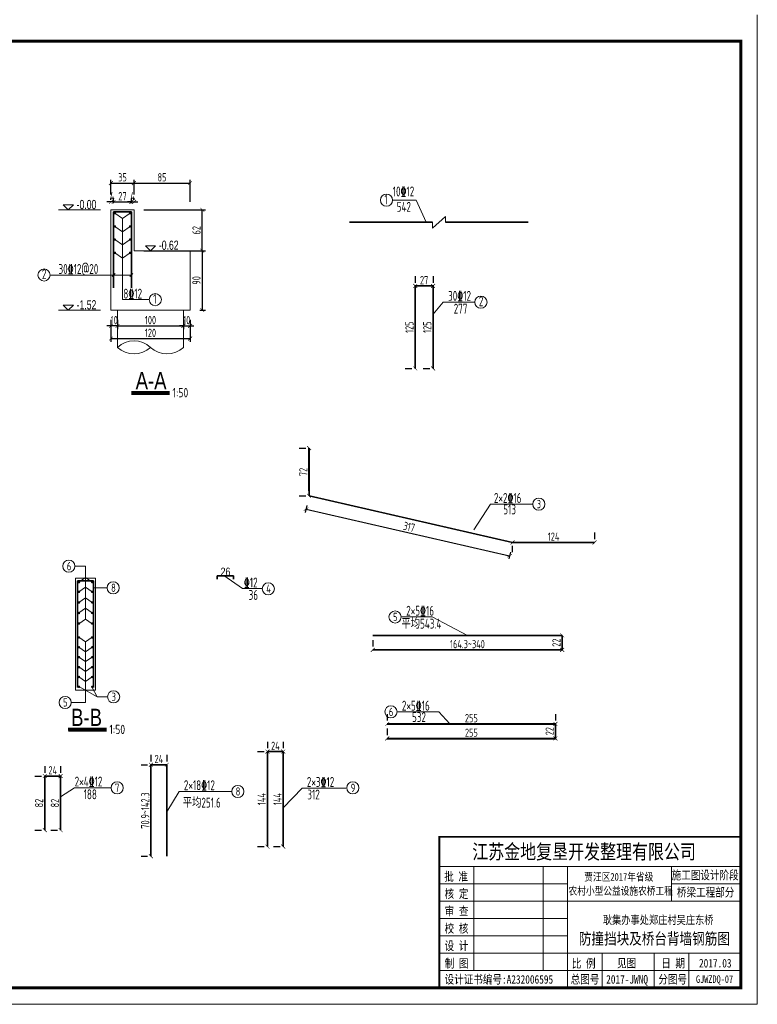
# Model space of a CAD drawing. Header units: inches. Extents: x 112594 to 193184, y 44995 to 116598.
# Tile 132 of 153: x 188825 to 191063, y 91336 to 94322. Entities that reach past the tile are written whole.
import ezdxf

# ---------------------------------------------------------------- set-up
doc = ezdxf.new("R2010")
doc.units = ezdxf.units.IN
doc.header["$MEASUREMENT"] = 0
doc.layers.get('0').update_dxf_attribs({"lineweight": 15})
for name, color, linetype, lineweight in [('0指引线', 4, 'Continuous', 18), ('0文字', 6, 'Continuous', 18), ('0标注', 6, 'Continuous', 18), ('0细实线', 1, 'Continuous', 15), ('0钢筋', 3, 'Continuous', 35), ('BM1', 7, 'Continuous', 15), ('标注', 7, 'Continuous', 18), ('粗线', 1, 'Continuous', 40)]:
    doc.layers.add(name, color=color, linetype=linetype, lineweight=lineweight)
for name, color, linetype in [('1', 7, 'Continuous'), ('TK', 7, 'Continuous'), ('配筋2', 2, 'Continuous')]:
    doc.layers.add(name, color=color, linetype=linetype)
doc.styles.add('hz-e', font='hztxt_e.shx', dxfattribs={"width": 0.75, "bigfont": 'hztxt.shx'})
doc.styles.add('HZTXT', font='tssdeng.shx', dxfattribs={"width": 0.75, "bigfont": 'hztxt.shx'})
doc.styles.add('TSSD_Dimension', font='Tssdeng.shx', dxfattribs={"width": 0.7, "bigfont": 'hztxt.shx'})
doc.styles.add('图框', font='SIMFANG.TTF', dxfattribs={"width": 0.8, "height": 4})
doc.dimstyles.new('3', dxfattribs={"dimtxt": 25, "dimasz": 12, "dimexe": 10, "dimexo": 30, "dimgap": 5, "dimtad": 1, "dimdec": 0, "dimzin": 0, "dimdsep": 46, "dimtxsty": 'HZTXT', "dimblk": 'ARCHTICK', "dimcen": 0, "dimclrt": 7, "dimazin": 2, "dimtfac": 1, "dimtdec": 0, "dimtix": 1, "dimtmove": 2, "dimatfit": 3, "dimfxl": 250, "dimtolj": 1, "dimtzin": 0, "dimarcsym": 0})

# ---------------------------------------------------------------- blocks, each defined once
blk = doc.blocks.new('g')
at = {"ltscale": 2}
for p, q in [((-15.4, 0), (-30.8, 15.3)), ((-30.8, 15.3), (0, 15.3)), ((0, 15.3), (-15.4, 0))]:
    blk.add_line(p, q, dxfattribs=at)
blk = doc.blocks.new('_ArchTick')
at = {"color": 0, "linetype": 'ByBlock', "const_width": 0.15}
blk.add_lwpolyline([(-0.5, -0.5), (0.5, 0.5)], dxfattribs=at)
blk = doc.blocks.new('*D1922')
at = {"color": 0, "lineweight": -2}
for p, q in [((189101.7, 93791.2), (189101.7, 93836.3)), ((189101.7, 93826.3), (189171.7, 93826.3)), ((189171.7, 93791.2), (189171.7, 93836.3))]:
    blk.add_line(p, q, dxfattribs=at)
at = {"color": 0, "lineweight": -2, "xscale": 12, "yscale": 12, "zscale": 12, "rotation": 180}
blk.add_blockref('_ArchTick', (189101.7, 93826.3), dxfattribs=at)
at = {"color": 0, "lineweight": -2, "xscale": 12, "yscale": 12, "zscale": 12}
blk.add_blockref('_ArchTick', (189171.7, 93826.3), dxfattribs=at)
at = {"color": 7, "insert": (189136.7, 93843.8), "char_height": 25, "attachment_point": 5, "style": 'HZTXT'}
blk.add_mtext('\\A1;35', dxfattribs=at)
blk = doc.blocks.new('*D1923')
at = {"color": 0, "lineweight": -2}
for p, q in [((189171.7, 93791.2), (189171.7, 93836.3)), ((189171.7, 93826.3), (189341.7, 93826.3)), ((189341.7, 93769.4), (189341.7, 93836.3))]:
    blk.add_line(p, q, dxfattribs=at)
at = {"color": 0, "lineweight": -2, "xscale": 12, "yscale": 12, "zscale": 12, "rotation": 180}
blk.add_blockref('_ArchTick', (189171.7, 93826.3), dxfattribs=at)
at = {"color": 0, "lineweight": -2, "xscale": 12, "yscale": 12, "zscale": 12}
blk.add_blockref('_ArchTick', (189341.7, 93826.3), dxfattribs=at)
at = {"color": 7, "insert": (189256.7, 93843.8), "char_height": 25, "attachment_point": 5, "style": 'HZTXT'}
blk.add_mtext('\\A1;85', dxfattribs=at)
blk = doc.blocks.new('*D1924')
at = {"color": 0, "lineweight": -2}
for p, q in [((189101.7, 93411.2), (189101.7, 93344.7)), ((189341.7, 93411.2), (189341.7, 93344.7)), ((189101.7, 93354.7), (189341.7, 93354.7))]:
    blk.add_line(p, q, dxfattribs=at)
at = {"color": 0, "lineweight": -2, "xscale": 12, "yscale": 12, "zscale": 12, "rotation": 180}
blk.add_blockref('_ArchTick', (189101.7, 93354.7), dxfattribs=at)
at = {"color": 0, "lineweight": -2, "xscale": 12, "yscale": 12, "zscale": 12}
blk.add_blockref('_ArchTick', (189341.7, 93354.7), dxfattribs=at)
at = {"color": 7, "insert": (189221.7, 93372.2), "char_height": 25, "attachment_point": 5, "style": 'HZTXT'}
blk.add_mtext('\\A1;120', dxfattribs=at)
blk = doc.blocks.new('gg')
at = {"layer": '粗线', "const_width": 1.2}
blk.add_lwpolyline([(0.6, 0, -1), (-0.6, 0, -1)], format="xyb", close=True, dxfattribs=at)
blk = doc.blocks.new('*D1925')
at = {"color": 0, "lineweight": -2}
for p, q in [((189109.7, 93765.2), (189109.7, 93779.1)), ((189109.7, 93769.1), (189163.7, 93769.1)), ((189163.7, 93765.2), (189163.7, 93779.1))]:
    blk.add_line(p, q, dxfattribs=at)
at = {"color": 0, "lineweight": -2, "xscale": 12, "yscale": 12, "zscale": 12, "rotation": 180}
blk.add_blockref('_ArchTick', (189109.7, 93769.1), dxfattribs=at)
at = {"color": 0, "lineweight": -2, "xscale": 12, "yscale": 12, "zscale": 12}
blk.add_blockref('_ArchTick', (189163.7, 93769.1), dxfattribs=at)
at = {"color": 7, "insert": (189136.7, 93786.6), "char_height": 25, "attachment_point": 5, "style": 'HZTXT'}
blk.add_mtext('\\A1;27', dxfattribs=at)
blk = doc.blocks.new('*D1926')
at = {"color": 0, "lineweight": -2}
for p, q in [((189163.7, 93769.1), (189151.7, 93769.1)), ((189163.7, 93765.2), (189163.7, 93779.1)), ((189163.7, 93769.1), (189171.7, 93769.1)), ((189171.7, 93775.2), (189171.7, 93779.1)), ((189171.7, 93769.1), (189183.7, 93769.1))]:
    blk.add_line(p, q, dxfattribs=at)
at = {"color": 0, "lineweight": -2, "xscale": 12, "yscale": 12, "zscale": 12}
blk.add_blockref('_ArchTick', (189163.7, 93769.1), dxfattribs=at)
at = {"color": 0, "lineweight": -2, "xscale": 12, "yscale": 12, "zscale": 12, "rotation": 180}
blk.add_blockref('_ArchTick', (189171.7, 93769.1), dxfattribs=at)
at = {"color": 7, "insert": (189167.7, 93786.6), "char_height": 25, "attachment_point": 5, "style": 'HZTXT'}
blk.add_mtext('\\A1;4', dxfattribs=at)
blk = doc.blocks.new('*D1927')
at = {"color": 0, "lineweight": -2}
for p, q in [((189371.7, 93621.2), (189388.7, 93621.2)), ((189378.7, 93621.2), (189378.7, 93441.2)), ((189371.7, 93441.2), (189388.7, 93441.2))]:
    blk.add_line(p, q, dxfattribs=at)
at = {"color": 0, "lineweight": -2, "xscale": 12, "yscale": 12, "zscale": 12}
for p, rotation in [((189378.7, 93621.2), 90), ((189378.7, 93441.2), 270)]:
    blk.add_blockref('_ArchTick', p, dxfattribs=dict(at, rotation=rotation))
at = {"color": 7, "insert": (189361.2, 93531.2), "char_height": 25, "attachment_point": 5, "rotation": 90, "style": 'HZTXT'}
blk.add_mtext('\\A1;90', dxfattribs=at)
blk = doc.blocks.new('*D2064')
at = {"color": 0, "lineweight": -2}
for p, q in [((189321.7, 93411.2), (189321.7, 93383.2)), ((189121.7, 93400.5), (189121.7, 93383.2)), ((189121.7, 93393.2), (189321.7, 93393.2))]:
    blk.add_line(p, q, dxfattribs=at)
at = {"color": 0, "lineweight": -2, "xscale": 12, "yscale": 12, "zscale": 12, "rotation": 180}
blk.add_blockref('_ArchTick', (189121.7, 93393.2), dxfattribs=at)
at = {"color": 0, "lineweight": -2, "xscale": 12, "yscale": 12, "zscale": 12}
blk.add_blockref('_ArchTick', (189321.7, 93393.2), dxfattribs=at)
at = {"color": 7, "insert": (189221.7, 93410.7), "char_height": 25, "attachment_point": 5, "style": 'HZTXT'}
blk.add_mtext('\\A1;100', dxfattribs=at)
blk = doc.blocks.new('*D2065')
at = {"color": 0, "lineweight": -2}
for p, q in [((189321.7, 93411.2), (189321.7, 93383.2)), ((189341.7, 93411.2), (189341.7, 93383.2)), ((189321.7, 93393.2), (189309.7, 93393.2)), ((189321.7, 93393.2), (189341.7, 93393.2)), ((189341.7, 93393.2), (189353.7, 93393.2))]:
    blk.add_line(p, q, dxfattribs=at)
at = {"color": 0, "lineweight": -2, "xscale": 12, "yscale": 12, "zscale": 12}
blk.add_blockref('_ArchTick', (189321.7, 93393.2), dxfattribs=at)
at = {"color": 0, "lineweight": -2, "xscale": 12, "yscale": 12, "zscale": 12, "rotation": 180}
blk.add_blockref('_ArchTick', (189341.7, 93393.2), dxfattribs=at)
at = {"color": 7, "insert": (189331.7, 93410.7), "char_height": 25, "attachment_point": 5, "style": 'HZTXT'}
blk.add_mtext('\\A1;10', dxfattribs=at)
blk = doc.blocks.new('*D1928')
at = {"color": 0, "lineweight": -2}
for p, q in [((190024.8, 93514.3), (190024.8, 93264.3)), ((190054.8, 93514.3), (190034.8, 93514.3)), ((189994.8, 93264.3), (190014.8, 93264.3))]:
    blk.add_line(p, q, dxfattribs=at)
at = {"color": 0, "lineweight": -2, "xscale": 12, "yscale": 12, "zscale": 12}
for p, rotation in [((190024.8, 93514.3), 90), ((190024.8, 93264.3), 270)]:
    blk.add_blockref('_ArchTick', p, dxfattribs=dict(at, rotation=rotation))
at = {"color": 7, "insert": (190007.3, 93389.3), "char_height": 25, "attachment_point": 5, "rotation": 90, "style": 'HZTXT'}
blk.add_mtext('\\A1;125', dxfattribs=at)
blk = doc.blocks.new('*D1929')
at = {"color": 0, "lineweight": -2}
for p, q in [((190048.8, 93514.3), (190068.8, 93514.3)), ((190078.8, 93514.3), (190078.8, 93264.3)), ((190048.8, 93264.3), (190068.8, 93264.3))]:
    blk.add_line(p, q, dxfattribs=at)
at = {"color": 0, "lineweight": -2, "xscale": 12, "yscale": 12, "zscale": 12}
for p, rotation in [((190078.8, 93514.3), 90), ((190078.8, 93264.3), 270)]:
    blk.add_blockref('_ArchTick', p, dxfattribs=dict(at, rotation=rotation))
at = {"color": 7, "insert": (190061.3, 93389.3), "char_height": 25, "attachment_point": 5, "rotation": 90, "style": 'HZTXT'}
blk.add_mtext('\\A1;125', dxfattribs=at)
blk = doc.blocks.new('*D1930')
at = {"color": 0, "lineweight": -2}
for p, q in [((190024.8, 93544.3), (190024.8, 93524.3)), ((190078.8, 93544.3), (190078.8, 93524.3)), ((190024.8, 93514.3), (190078.8, 93514.3))]:
    blk.add_line(p, q, dxfattribs=at)
at = {"color": 0, "lineweight": -2, "xscale": 12, "yscale": 12, "zscale": 12, "rotation": 180}
blk.add_blockref('_ArchTick', (190024.8, 93514.3), dxfattribs=at)
at = {"color": 0, "lineweight": -2, "xscale": 12, "yscale": 12, "zscale": 12}
blk.add_blockref('_ArchTick', (190078.8, 93514.3), dxfattribs=at)
at = {"color": 7, "insert": (190051.8, 93531.8), "char_height": 25, "attachment_point": 5, "style": 'HZTXT'}
blk.add_mtext('\\A1;27', dxfattribs=at)
blk = doc.blocks.new('*D2030')
at = {"color": 0, "lineweight": -2}
for p, q in [((190440.6, 92454.9), (190460.6, 92454.9)), ((190470.6, 92454.9), (190470.6, 92410.9)), ((190440.6, 92410.9), (190460.6, 92410.9))]:
    blk.add_line(p, q, dxfattribs=at)
at = {"color": 0, "lineweight": -2, "xscale": 12, "yscale": 12, "zscale": 12}
for p, rotation in [((190470.6, 92454.9), 90), ((190470.6, 92410.9), 270)]:
    blk.add_blockref('_ArchTick', p, dxfattribs=dict(at, rotation=rotation))
at = {"color": 7, "insert": (190453.1, 92432.9), "char_height": 25, "attachment_point": 5, "rotation": 90, "style": 'HZTXT'}
blk.add_mtext('\\A1;22', dxfattribs=at)
blk = doc.blocks.new('*D2031')
at = {"color": 0, "lineweight": -2}
for p, q in [((189895.8, 92440.9), (189895.8, 92420.9)), ((190470.6, 92440.9), (190470.6, 92420.9)), ((189895.8, 92410.9), (190470.6, 92410.9))]:
    blk.add_line(p, q, dxfattribs=at)
at = {"color": 0, "lineweight": -2, "xscale": 12, "yscale": 12, "zscale": 12, "rotation": 180}
blk.add_blockref('_ArchTick', (189895.8, 92410.9), dxfattribs=at)
at = {"color": 0, "lineweight": -2, "xscale": 12, "yscale": 12, "zscale": 12}
blk.add_blockref('_ArchTick', (190470.6, 92410.9), dxfattribs=at)
at = {"color": 7, "insert": (190183.2, 92428.4), "char_height": 25, "attachment_point": 5, "style": 'HZTXT'}
blk.add_mtext('\\A1;164.3~340', dxfattribs=at)
blk = doc.blocks.new('*D2032')
at = {"color": 0, "lineweight": -2}
for p, q in [((190420.1, 92186.5), (190440.1, 92186.5)), ((190450.1, 92186.5), (190450.1, 92142.5)), ((190420.1, 92142.5), (190440.1, 92142.5))]:
    blk.add_line(p, q, dxfattribs=at)
at = {"color": 0, "lineweight": -2, "xscale": 12, "yscale": 12, "zscale": 12}
for p, rotation in [((190450.1, 92186.5), 90), ((190450.1, 92142.5), 270)]:
    blk.add_blockref('_ArchTick', p, dxfattribs=dict(at, rotation=rotation))
at = {"color": 7, "insert": (190432.6, 92164.5), "char_height": 25, "attachment_point": 5, "rotation": 90, "style": 'HZTXT'}
blk.add_mtext('\\A1;22', dxfattribs=at)
blk = doc.blocks.new('*D2033')
at = {"color": 0, "lineweight": -2}
for p, q in [((189940.1, 92216.5), (189940.1, 92196.5)), ((190450.1, 92216.5), (190450.1, 92196.5)), ((189940.1, 92186.5), (190450.1, 92186.5))]:
    blk.add_line(p, q, dxfattribs=at)
at = {"color": 0, "lineweight": -2, "xscale": 12, "yscale": 12, "zscale": 12, "rotation": 180}
blk.add_blockref('_ArchTick', (189940.1, 92186.5), dxfattribs=at)
at = {"color": 0, "lineweight": -2, "xscale": 12, "yscale": 12, "zscale": 12}
blk.add_blockref('_ArchTick', (190450.1, 92186.5), dxfattribs=at)
at = {"color": 7, "insert": (190195.1, 92204), "char_height": 25, "attachment_point": 5, "style": 'HZTXT'}
blk.add_mtext('\\A1;255', dxfattribs=at)
blk = doc.blocks.new('*D2034')
at = {"color": 0, "lineweight": -2}
for p, q in [((189940.1, 92172.5), (189940.1, 92152.5)), ((190450.1, 92172.5), (190450.1, 92152.5)), ((189940.1, 92142.5), (190450.1, 92142.5))]:
    blk.add_line(p, q, dxfattribs=at)
at = {"color": 0, "lineweight": -2, "xscale": 12, "yscale": 12, "zscale": 12, "rotation": 180}
blk.add_blockref('_ArchTick', (189940.1, 92142.5), dxfattribs=at)
at = {"color": 0, "lineweight": -2, "xscale": 12, "yscale": 12, "zscale": 12}
blk.add_blockref('_ArchTick', (190450.1, 92142.5), dxfattribs=at)
at = {"color": 7, "insert": (190195.1, 92160), "char_height": 25, "attachment_point": 5, "style": 'HZTXT'}
blk.add_mtext('\\A1;255', dxfattribs=at)
blk = doc.blocks.new('*D2035')
at = {"color": 0, "lineweight": -2}
for p, q in [((188871.2, 92028.5), (188891.2, 92028.5)), ((188901.2, 92028.5), (188901.2, 91864.5)), ((188871.2, 91864.5), (188891.2, 91864.5))]:
    blk.add_line(p, q, dxfattribs=at)
at = {"color": 0, "lineweight": -2, "xscale": 12, "yscale": 12, "zscale": 12}
for p, rotation in [((188901.2, 92028.5), 90), ((188901.2, 91864.5), 270)]:
    blk.add_blockref('_ArchTick', p, dxfattribs=dict(at, rotation=rotation))
at = {"color": 7, "insert": (188883.7, 91946.5), "char_height": 25, "attachment_point": 5, "rotation": 90, "style": 'HZTXT'}
blk.add_mtext('\\A1;82', dxfattribs=at)
blk = doc.blocks.new('*D2036')
at = {"color": 0, "lineweight": -2}
for p, q in [((188919.2, 92028.5), (188939.2, 92028.5)), ((188949.2, 92028.5), (188949.2, 91864.5)), ((188919.2, 91864.5), (188939.2, 91864.5))]:
    blk.add_line(p, q, dxfattribs=at)
at = {"color": 0, "lineweight": -2, "xscale": 12, "yscale": 12, "zscale": 12}
for p, rotation in [((188949.2, 92028.5), 90), ((188949.2, 91864.5), 270)]:
    blk.add_blockref('_ArchTick', p, dxfattribs=dict(at, rotation=rotation))
at = {"color": 7, "insert": (188931.7, 91946.5), "char_height": 25, "attachment_point": 5, "rotation": 90, "style": 'HZTXT'}
blk.add_mtext('\\A1;82', dxfattribs=at)
blk = doc.blocks.new('*D2037')
at = {"color": 0, "lineweight": -2}
for p, q in [((188901.2, 92058.5), (188901.2, 92038.5)), ((188949.2, 92058.5), (188949.2, 92038.5)), ((188901.2, 92028.5), (188949.2, 92028.5))]:
    blk.add_line(p, q, dxfattribs=at)
at = {"color": 0, "lineweight": -2, "xscale": 12, "yscale": 12, "zscale": 12, "rotation": 180}
blk.add_blockref('_ArchTick', (188901.2, 92028.5), dxfattribs=at)
at = {"color": 0, "lineweight": -2, "xscale": 12, "yscale": 12, "zscale": 12}
blk.add_blockref('_ArchTick', (188949.2, 92028.5), dxfattribs=at)
at = {"color": 7, "insert": (188925.2, 92046), "char_height": 25, "attachment_point": 5, "style": 'HZTXT'}
blk.add_mtext('\\A1;24', dxfattribs=at)
blk = doc.blocks.new('*D2038')
at = {"color": 0, "lineweight": -2}
for p, q in [((189193.1, 92062.7), (189213.1, 92062.7)), ((189223.1, 92062.7), (189223.1, 91785.1)), ((189193.1, 91785.1), (189213.1, 91785.1))]:
    blk.add_line(p, q, dxfattribs=at)
at = {"color": 0, "lineweight": -2, "xscale": 12, "yscale": 12, "zscale": 12}
for p, rotation in [((189223.1, 92062.7), 90), ((189223.1, 91785.1), 270)]:
    blk.add_blockref('_ArchTick', p, dxfattribs=dict(at, rotation=rotation))
at = {"color": 7, "insert": (189205.6, 91923.9), "char_height": 25, "attachment_point": 5, "rotation": 90, "style": 'HZTXT'}
blk.add_mtext('\\A1;70.9~142.3', dxfattribs=at)
blk = doc.blocks.new('*D2039')
at = {"color": 0, "lineweight": -2}
for p, q in [((189223.1, 92092.7), (189223.1, 92072.7)), ((189271.1, 92092.7), (189271.1, 92072.7)), ((189223.1, 92062.7), (189271.1, 92062.7))]:
    blk.add_line(p, q, dxfattribs=at)
at = {"color": 0, "lineweight": -2, "xscale": 12, "yscale": 12, "zscale": 12, "rotation": 180}
blk.add_blockref('_ArchTick', (189223.1, 92062.7), dxfattribs=at)
at = {"color": 0, "lineweight": -2, "xscale": 12, "yscale": 12, "zscale": 12}
blk.add_blockref('_ArchTick', (189271.1, 92062.7), dxfattribs=at)
at = {"color": 7, "insert": (189247.1, 92080.2), "char_height": 25, "attachment_point": 5, "style": 'HZTXT'}
blk.add_mtext('\\A1;24', dxfattribs=at)
blk = doc.blocks.new('*D2040')
at = {"color": 0, "lineweight": -2}
for p, q in [((189576.6, 92132.6), (189576.6, 92112.6)), ((189624.6, 92132.6), (189624.6, 92112.6)), ((189576.6, 92102.6), (189624.6, 92102.6))]:
    blk.add_line(p, q, dxfattribs=at)
at = {"color": 0, "lineweight": -2, "xscale": 12, "yscale": 12, "zscale": 12, "rotation": 180}
blk.add_blockref('_ArchTick', (189576.6, 92102.6), dxfattribs=at)
at = {"color": 0, "lineweight": -2, "xscale": 12, "yscale": 12, "zscale": 12}
blk.add_blockref('_ArchTick', (189624.6, 92102.6), dxfattribs=at)
at = {"color": 7, "insert": (189600.6, 92120.1), "char_height": 25, "attachment_point": 5, "style": 'HZTXT'}
blk.add_mtext('\\A1;24', dxfattribs=at)
blk = doc.blocks.new('*D2041')
at = {"color": 0, "lineweight": -2}
for p, q in [((189546.6, 92102.6), (189566.6, 92102.6)), ((189576.6, 92102.6), (189576.6, 91814.6)), ((189546.6, 91814.6), (189566.6, 91814.6))]:
    blk.add_line(p, q, dxfattribs=at)
at = {"color": 0, "lineweight": -2, "xscale": 12, "yscale": 12, "zscale": 12}
for p, rotation in [((189576.6, 92102.6), 90), ((189576.6, 91814.6), 270)]:
    blk.add_blockref('_ArchTick', p, dxfattribs=dict(at, rotation=rotation))
at = {"color": 7, "insert": (189559.1, 91958.6), "char_height": 25, "attachment_point": 5, "rotation": 90, "style": 'HZTXT'}
blk.add_mtext('\\A1;144', dxfattribs=at)
blk = doc.blocks.new('*D2042')
at = {"color": 0, "lineweight": -2}
for p, q in [((189594.6, 92102.6), (189614.6, 92102.6)), ((189624.6, 91814.6), (189624.6, 92102.6)), ((189594.6, 91814.6), (189614.6, 91814.6))]:
    blk.add_line(p, q, dxfattribs=at)
at = {"color": 0, "lineweight": -2, "xscale": 12, "yscale": 12, "zscale": 12}
for p, rotation in [((189624.6, 92102.6), 90), ((189624.6, 91814.6), 270)]:
    blk.add_blockref('_ArchTick', p, dxfattribs=dict(at, rotation=rotation))
at = {"color": 7, "insert": (189607.1, 91958.6), "char_height": 25, "attachment_point": 5, "rotation": 90, "style": 'HZTXT'}
blk.add_mtext('\\A1;144', dxfattribs=at)
blk = doc.blocks.new('*D2070')
at = {"color": 0, "lineweight": -2}
for p, q in [((189201.7, 93745.2), (189388.7, 93745.2)), ((189378.7, 93621.2), (189378.7, 93745.2)), ((189201.7, 93621.2), (189388.7, 93621.2))]:
    blk.add_line(p, q, dxfattribs=at)
at = {"color": 0, "lineweight": -2, "xscale": 12, "yscale": 12, "zscale": 12}
for p, rotation in [((189378.7, 93745.2), 90), ((189378.7, 93621.2), 270)]:
    blk.add_blockref('_ArchTick', p, dxfattribs=dict(at, rotation=rotation))
at = {"color": 7, "insert": (189361.2, 93683.2), "char_height": 25, "attachment_point": 5, "rotation": 90, "style": 'HZTXT'}
blk.add_mtext('\\A1;62', dxfattribs=at)
blk = doc.blocks.new('*D2043')
at = {"color": 0, "lineweight": -2}
for p, q in [((189101.7, 93769.1), (189089.7, 93769.1)), ((189101.7, 93775.2), (189101.7, 93779.1)), ((189109.7, 93769.1), (189101.7, 93769.1)), ((189109.7, 93765.2), (189109.7, 93779.1)), ((189109.7, 93769.1), (189121.7, 93769.1))]:
    blk.add_line(p, q, dxfattribs=at)
at = {"color": 0, "lineweight": -2, "xscale": 12, "yscale": 12, "zscale": 12}
blk.add_blockref('_ArchTick', (189101.7, 93769.1), dxfattribs=at)
at = {"color": 0, "lineweight": -2, "xscale": 12, "yscale": 12, "zscale": 12, "rotation": 180}
blk.add_blockref('_ArchTick', (189109.7, 93769.1), dxfattribs=at)
at = {"color": 7, "insert": (189105.7, 93786.6), "char_height": 25, "attachment_point": 5, "style": 'HZTXT'}
blk.add_mtext('\\A1;4', dxfattribs=at)
blk = doc.blocks.new('*D2044')
at = {"color": 0, "lineweight": -2}
for p, q in [((189101.7, 93411.2), (189101.7, 93383.2)), ((189121.7, 93411.2), (189121.7, 93383.2)), ((189101.7, 93393.2), (189089.7, 93393.2)), ((189121.7, 93393.2), (189101.7, 93393.2)), ((189121.7, 93393.2), (189133.7, 93393.2))]:
    blk.add_line(p, q, dxfattribs=at)
at = {"color": 0, "lineweight": -2, "xscale": 12, "yscale": 12, "zscale": 12}
blk.add_blockref('_ArchTick', (189101.7, 93393.2), dxfattribs=at)
at = {"color": 0, "lineweight": -2, "xscale": 12, "yscale": 12, "zscale": 12, "rotation": 180}
blk.add_blockref('_ArchTick', (189121.7, 93393.2), dxfattribs=at)
at = {"color": 7, "insert": (189111.7, 93410.7), "char_height": 25, "attachment_point": 5, "style": 'HZTXT'}
blk.add_mtext('\\A1;10', dxfattribs=at)
blk = doc.blocks.new('*D2105')
at = {"color": 0, "lineweight": -2}
for p, q in [((189672.8, 93022.8), (189692.8, 93022.8)), ((189702.8, 93022.8), (189702.8, 92878)), ((189672.8, 92878), (189692.8, 92878))]:
    blk.add_line(p, q, dxfattribs=at)
at = {"color": 0, "lineweight": -2, "xscale": 12, "yscale": 12, "zscale": 12}
for p, rotation in [((189702.8, 93022.8), 90), ((189702.8, 92878), 270)]:
    blk.add_blockref('_ArchTick', p, dxfattribs=dict(at, rotation=rotation))
at = {"color": 7, "insert": (189685.3, 92950.4), "char_height": 25, "attachment_point": 5, "rotation": 90, "style": 'HZTXT'}
blk.add_mtext('\\A1;72', dxfattribs=at)
blk = doc.blocks.new('*D2106')
at = {"color": 0, "lineweight": -2}
for p, q in [((189696.1, 92848.8), (189691.3, 92827.9)), ((189693.5, 92837.6), (190311.1, 92696.4)), ((190313.7, 92707.5), (190308.9, 92686.6))]:
    blk.add_line(p, q, dxfattribs=at)
at = {"color": 0, "lineweight": -2, "xscale": 12, "yscale": 12, "zscale": 12}
for p, rotation in [((189693.5, 92837.6), 167.1175330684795), ((190311.1, 92696.4), 347.1175330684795)]:
    blk.add_blockref('_ArchTick', p, dxfattribs=dict(at, rotation=rotation))
at = {"color": 7, "insert": (190006.2, 92784), "char_height": 25, "attachment_point": 5, "rotation": 347.1175, "style": 'HZTXT'}
blk.add_mtext('\\A1;317', dxfattribs=at)
blk = doc.blocks.new('*D2107')
at = {"color": 0, "lineweight": -2}
for p, q in [((190568.8, 92766.8), (190568.8, 92746.8)), ((190320.4, 92736.8), (190568.8, 92736.8)), ((190320.4, 92706.8), (190320.4, 92726.8))]:
    blk.add_line(p, q, dxfattribs=at)
at = {"color": 0, "lineweight": -2, "xscale": 12, "yscale": 12, "zscale": 12, "rotation": 180}
blk.add_blockref('_ArchTick', (190320.4, 92736.8), dxfattribs=at)
at = {"color": 0, "lineweight": -2, "xscale": 12, "yscale": 12, "zscale": 12}
blk.add_blockref('_ArchTick', (190568.8, 92736.8), dxfattribs=at)
at = {"color": 7, "insert": (190444.6, 92754.3), "char_height": 25, "attachment_point": 5, "style": 'HZTXT'}
blk.add_mtext('\\A1;124', dxfattribs=at)

msp = doc.modelspace()

# ---------------------------------------------------------------- linework, layer by layer
for p, q in [((188943.06941, 93745.15066), (189069.76823, 93745.15066)), ((190116.35759, 93724.50189), (190077.05647, 93689.97477)), ((190077.05647, 93707.31757), (190077.05647, 93689.97477)), ((190116.35759, 93724.50189), (190116.35759, 93707.23833)), ((188943.06941, 93441.15066), (189069.76823, 93441.15066)), ((188941.18397, 91336.44678), (186819.76981, 91336.44678))]:
    msp.add_line(p, q)
at = {"lineweight": 60}
for p, q in [((189163.80648, 93191.46949), (189279.69103, 93191.46949)), ((188972.21215, 92170.49978), (189088.0967, 92170.49978))]:
    msp.add_line(p, q, dxfattribs=at)
for points in [[(189164.26349, 93185.28079), (189279.69103, 93185.28079)], [(188972.66916, 92164.31108), (189088.0967, 92164.31108)]]:
    msp.add_lwpolyline(points)
at = {"layer": '0指引线'}
for p, q in [((189956.21475, 93774.51716), (190028.13579, 93774.51716)), ((189956.21475, 93774.51716), (190028.13579, 93774.51716)), ((190028.13579, 93774.51716), (190057.86971, 93707.31757)), ((190028.13579, 93774.51716), (190057.86971, 93707.31757)), ((189113.70391, 93734.97381), (189136.74876, 93718.92002)), ((189159.7936, 93734.97381), (189136.74876, 93718.92002)), ((189136.74876, 93718.92002), (189136.74876, 93472.7889)), ((189113.70391, 93694.97381), (189136.74876, 93678.92002)), ((189159.7936, 93694.97381), (189136.74876, 93678.92002)), ((189113.70391, 93654.97381), (189136.74876, 93638.92002)), ((189159.7936, 93654.97381), (189136.74876, 93638.92002)), ((189113.70391, 93614.97381), (189136.74876, 93598.92002)), ((189159.7936, 93614.97381), (189136.74876, 93598.92002)), ((188917.20407, 93547.54764), (189163.74876, 93547.54764)), ((189105.17148, 93542.97036), (189114.32604, 93552.12492)), ((189159.17148, 93542.97036), (189168.32604, 93552.12492)), ((189217.8227, 93472.7889), (189136.74876, 93472.7889)), ((190078.79994, 93428.34194), (190109.93579, 93465.35783)), ((190078.79994, 93428.34194), (190109.93579, 93465.35783)), ((190109.93579, 93465.35783), (190172.54383, 93465.35783)), ((190109.93579, 93465.35783), (190205.71293, 93465.35783)), ((190252.81314, 92852.68855), (190202.44409, 92775.37305)), ((190252.81314, 92852.68855), (190381.18232, 92852.68855)), ((189004.56982, 92616.53631, 1.47774), (189024.72952, 92630.5802, 1.47774)), ((189044.88921, 92616.53631, 1.47774), (189024.72952, 92630.5802, 1.47774)), ((189004.56982, 92587.06822, 1.47774), (189024.72952, 92601.11212, 1.47774)), ((189044.88921, 92587.06822, 1.47774), (189024.72952, 92601.11212, 1.47774)), ((189500.36988, 92596.64303), (189560.68685, 92596.64303)), ((189004.56982, 92555.06822, 1.47774), (189024.72952, 92569.11212, 1.47774)), ((189044.88921, 92555.06822, 1.47774), (189024.72952, 92569.11212, 1.47774)), ((189004.56982, 92523.06822, 1.47774), (189024.72952, 92537.11212, 1.47774)), ((189044.88921, 92523.06822, 1.47774), (189024.72952, 92537.11212, 1.47774)), ((189982.03669, 92510.76032), (190075.95221, 92510.76032)), ((190075.95221, 92510.76032), (190183.18527, 92454.8574)), ((189004.56982, 92490.26136, 30), (189024.72952, 92504.30526, 30)), ((189044.88921, 92490.26136, 30), (189024.72952, 92504.30526, 30)), ((189004.56982, 92449.3252, 30), (189024.72952, 92435.2813, 30)), ((189044.88921, 92449.3252, 30), (189024.72952, 92435.2813, 30)), ((189004.56982, 92419.3252, 30), (189024.72952, 92405.2813, 30)), ((189044.88921, 92419.3252, 30), (189024.72952, 92405.2813, 30)), ((189004.56982, 92389.3252, 30), (189024.72952, 92375.2813, 30)), ((189044.88921, 92389.3252, 30), (189024.72952, 92375.2813, 30)), ((189004.56982, 92359.3252, 30), (189024.72952, 92345.2813, 30)), ((189044.88921, 92359.3252, 30), (189024.72952, 92345.2813, 30)), ((189004.56982, 92329.3252, 30), (189024.72952, 92315.2813, 30)), ((189044.88921, 92329.3252, 30), (189024.72952, 92315.2813, 30)), ((189969.56347, 92222.95419), (190096.91074, 92222.95419)), ((188991.64934, 91992.93789), (189101.98687, 91992.93789)), ((189308.9333, 91981.77845), (189468.01022, 91981.77845)), ((189681.92841, 91991.63223), (189814.4167, 91991.63223))]:
    msp.add_line(p, q, dxfattribs=at)
for centre in [(190399.60754, 92852.68855), (188974.21618, 92664.61386), (189108.58347, 92599.14688), (189579.10933, 92596.32518), (189963.61147, 92510.76032), (189109.84992, 92268.86712), (188962.7652, 92251.7146, 30), (189951.13825, 92222.95419), (189120.41209, 91992.93789), (189835.29757, 91992.73619), (189486.43544, 91981.77845)]:
    msp.add_circle(centre, 18.42522, dxfattribs=at)
at = {"layer": '0标注'}
for p, q in [((188992.6414, 92664.61386), (189024.72952, 92664.61386)), ((189024.72952, 92664.61386, -4.85444), (189024.72952, 92504.30526, 30)), ((189444.32098, 92636.14975), (189500.36988, 92596.64303)), ((189048.72952, 92599.14688), (189090.15825, 92599.14688)), ((189024.72952, 92435.2813, 30), (189024.72952, 92251.7146, 30)), ((189006.59737, 92298.96833), (189060.39645, 92268.86712)), ((189044.88921, 92297.16833), (189060.39645, 92268.86712)), ((189024.72952, 92251.7146, 30), (188981.19043, 92251.7146, 30)), ((189060.39645, 92268.86712), (189091.4247, 92268.86712)), ((190096.91074, 92222.95419), (190129.35092, 92186.45045)), ((188991.64934, 91992.93789), (188949.22507, 91965.48013)), ((189308.9333, 91981.77845), (189271.12524, 91920.06953)), ((189681.92841, 91991.63223), (189624.60393, 91931.61513))]:
    msp.add_line(p, q, dxfattribs=at)
at = {"layer": '0细实线'}
for p, q in [((189101.74876, 93441.15066), (189101.74876, 93745.15066)), ((189171.74876, 93745.15066), (189101.74876, 93745.15066)), ((189171.74876, 93745.15066), (189171.74876, 93621.15066)), ((189171.74876, 93621.15066), (189341.74876, 93621.15066)), ((189341.74876, 93441.15066), (189341.74876, 93621.15066)), ((189101.74876, 93441.15066), (189341.74876, 93441.15066)), ((189121.74876, 93441.15066), (189121.74876, 93328.15993)), ((189321.74876, 93441.15066), (189321.74876, 93328.15993)), ((188994.72952, 92628.79328), (189054.72952, 92628.79328)), ((188994.72952, 92288.79328), (188994.72952, 92628.79328)), ((189054.72952, 92628.79328), (189054.72952, 92288.79328)), ((189054.72952, 92288.79328), (188994.72952, 92288.79328))]:
    msp.add_line(p, q, dxfattribs=at)
for centre, start, end in [((189171.74876, 93275.65993), 46.39718103, 133.60281897), ((189171.74876, 93380.65993), 226.39718103, 313.60281897), ((189271.74876, 93380.65993), 226.39718103, 313.60281897)]:
    msp.add_arc(centre, 72.5, start, end, dxfattribs=at)
at = {"layer": '0钢筋'}
for p, q in [((189109.74876, 93509.15066), (189109.74876, 93739.15066)), ((189109.74876, 93739.15066), (189163.74876, 93739.15066)), ((189163.74876, 93739.15066), (189163.74876, 93509.15066)), ((189825.79722, 93707.31757), (190077.05647, 93707.31757)), ((190116.35759, 93707.31757), (190367.79722, 93707.31757)), ((190024.79994, 93264.30531), (190024.79994, 93514.30531)), ((190024.79994, 93514.30531), (190078.79994, 93514.30531)), ((190078.79994, 93514.30531), (190078.79994, 93264.30531)), ((189702.76649, 93022.78199), (189702.76649, 92878.03118)), ((190320.36124, 92736.78199), (189702.76649, 92878.03118)), ((190320.36124, 92736.78199), (190568.76649, 92736.78199)), ((189423.79655, 92635.44373), (189473.79655, 92635.44373)), ((189423.79655, 92635.44373), (189423.79655, 92625.44373)), ((189473.79655, 92635.44373), (189473.79655, 92625.44373)), ((189000.72952, 92620.79328), (189048.72952, 92620.79328)), ((189000.72952, 92296.79328), (189000.72952, 92620.79328)), ((189048.72952, 92620.79328), (189048.72952, 92296.79328)), ((189895.80133, 92454.8574), (190470.5692, 92454.8574)), ((190470.5692, 92454.8574), (190470.5692, 92410.8574)), ((190470.5692, 92410.8574), (189895.72658, 92410.8574)), ((190450.10844, 92186.45045), (190450.10844, 92142.45045)), ((189576.60393, 92102.61513), (189624.60393, 92102.61513)), ((189576.60393, 92100.61513), (189576.60393, 91814.61513)), ((189624.60393, 92100.61513), (189624.60393, 91814.61513)), ((189223.12524, 92062.74007), (189223.12524, 91785.11093)), ((189223.12524, 92062.74007), (189271.12524, 92062.74007)), ((189271.12524, 92062.74007), (189271.12524, 91785.11093)), ((188901.22507, 92028.47184), (188901.22507, 91864.47184)), ((188901.22507, 92028.47184), (188949.22507, 92028.47184)), ((188949.22507, 92028.47184), (188949.22507, 91864.47184))]:
    msp.add_line(p, q, dxfattribs=at)
at = {"layer": '0钢筋', "lineweight": 40}
for p, q in [((189702.76649, 92893.4955), (189702.76649, 93022.78199)), ((189940.10844, 92186.45045), (190450.10844, 92186.45045)), ((189940.10844, 92142.45045), (190450.10844, 92142.45045))]:
    msp.add_line(p, q, dxfattribs=at)
at = {"layer": 'BM1', "linetype": 'Continuous'}
for p, q in [((191062.59813, 94336.74984), (191062.59813, 91336.44678)), ((191062.59813, 91336.44678), (186819.76981, 91336.44678))]:
    msp.add_line(p, q, dxfattribs=at)
at = {"layer": 'BM1', "color": 0, "linetype": 'Continuous'}
for p, q in [((191062.59813, 94306.44375), (191062.59813, 91336.44678)), ((191062.59813, 94306.44375), (191062.59813, 91336.44678)), ((191062.59813, 94306.44375), (191062.59813, 91336.44678)), ((191062.59813, 94306.44375), (191062.59813, 91336.44678)), ((191062.59813, 94306.44375), (191062.59813, 91336.44678)), ((190097.95863, 91844.51492), (191012.60324, 91844.51492)), ((190097.95863, 91844.51492), (190097.95863, 91386.44168)), ((190097.95863, 91386.44168), (190097.95863, 91844.51492)), ((190097.95863, 91754.40215), (191012.60324, 91754.40215)), ((190203.0902, 91439.00746), (190203.0902, 91754.40215)), ((190413.35332, 91754.40215), (190413.35332, 91439.00746)), ((190486.94542, 91754.40215), (190486.94542, 91386.44168)), ((190802.34011, 91649.27059), (190802.34011, 91754.40215)), ((190097.95863, 91701.83637), (190486.94542, 91701.83637)), ((190802.34011, 91701.83637), (191012.60324, 91701.83637)), ((190097.95863, 91649.27059), (191012.60324, 91649.27059)), ((190097.95863, 91596.70481), (190486.94542, 91596.70481)), ((190097.95863, 91544.13902), (190486.94542, 91544.13902)), ((190097.95863, 91491.57324), (191012.60324, 91491.57324)), ((190592.07698, 91491.57324), (190592.07698, 91386.44168)), ((190749.77433, 91491.57324), (190749.77433, 91386.44168)), ((190854.90589, 91491.57324), (190854.90589, 91439.00746)), ((190854.90589, 91386.44168), (190854.90589, 91491.57324)), ((190097.95863, 91439.00746), (191012.60324, 91439.00746))]:
    msp.add_line(p, q, dxfattribs=at)
at = {"layer": 'BM1', "color": 0, "linetype": 'Continuous', "const_width": 9.99898}
msp.add_lwpolyline([(186987.61391, 91386.44168), (186987.61391, 94256.44885), (191012.60324, 94256.44885), (191012.60324, 91386.44168)], close=True, dxfattribs=at)
at = {"layer": 'BM1', "color": 0, "linetype": 'Continuous', "const_width": 5.25658}
msp.add_lwpolyline([(191012.60324, 91844.51492), (190097.95863, 91844.51492), (190097.95863, 91386.44168)], dxfattribs=at)
at = {"layer": '标注', "color": 4}
for centre in [(189937.78953, 93774.51716), (188898.77885, 93547.54764), (189236.24793, 93472.7889), (190224.13816, 93465.35783)]:
    msp.add_circle(centre, 18.42522, dxfattribs=at)

# ---------------------------------------------------------------- block references
for p in [(188987.67627, 93745.15066), (189237.1132, 93621.15066), (188987.67627, 93441.15066)]:
    msp.add_blockref('g', p)
at = {"layer": '0钢筋', "yscale": 3, "zscale": 3}
for p, xscale in [((189113.70391, 93734.97381), 3), ((189159.7936, 93734.97381), -3), ((189113.70391, 93694.97381), 3), ((189159.7936, 93694.97381), -3), ((189113.70391, 93654.97381), 3), ((189159.7936, 93654.97381), -3), ((189113.70391, 93614.97381), 3), ((189159.7936, 93614.97381), -3), ((189004.79737, 92616.26136), 3), ((189044.88921, 92616.26136), 3), ((189004.79737, 92586.79328), 3), ((189044.88921, 92586.79328), 3), ((189004.79737, 92554.79328), 3), ((189044.88921, 92554.79328), 3), ((189004.79737, 92522.79328), 3), ((189044.88921, 92522.79328), 3), ((189004.79737, 92490.79328), 3), ((189044.88921, 92490.79328), 3), ((189004.79737, 92448.79328), 3), ((189044.88921, 92448.79328), 3), ((189004.79737, 92418.79328), 3), ((189044.88921, 92418.79328), 3), ((189004.79737, 92388.79328), 3), ((189044.88921, 92388.79328), 3), ((189004.79737, 92358.79328), 3), ((189044.88921, 92358.79328), 3), ((189004.79737, 92328.79328), 3), ((189044.88921, 92328.79328), 3), ((189004.79737, 92298.96833), 3), ((189044.88921, 92298.96833), 3)]:
    msp.add_blockref('gg', p, dxfattribs=dict(at, xscale=xscale))

# ---------------------------------------------------------------- texts
for s, height, style, width, p in [('-0.00', 28, 'hz-e', 0.7, (188997.75801, 93747.20928)), ('-0.62', 28, 'hz-e', 0.7, (189247.19494, 93623.88667)), ('-1.52', 28, 'hz-e', 0.7, (188997.75801, 93443.20928)), ('A-A', 52.5, 'hz-e', 0.8, (189176.72842, 93201.12803)), ('1:50', 28, 'HZTXT', 0.8, (189288.53053, 93176.83558)), ('B-B', 52.5, 'hz-e', 0.8, (188980.99975, 92180.15832)), ('1:50', 28, 'HZTXT', 0.8, (189096.9362, 92155.86587))]:
    msp.add_text(s, height=height, dxfattribs=dict(style=style, width=width)).set_placement(p)
at = {"layer": '0指引线', "style": 'HZTXT', "width": 0.8}
msp.add_text('3', height=25, dxfattribs=at).set_placement((190393.2421, 92840.26762))
at = {"layer": '0文字', "width": 0.8}
for s, style, p in [('6', 'HZTXT', (188967.85074, 92652.19293)), ('26', 'hz-e', (189434.36129, 92635.44373)), ('8', 'HZTXT', (189102.21803, 92586.72595)), ('4', 'HZTXT', (189572.74389, 92583.90425)), ('5', 'HZTXT', (189957.24603, 92498.33939)), ('3', 'HZTXT', (189103.48449, 92256.44619)), ('5', 'HZTXT', (188956.39977, 92239.29367, 30)), ('6', 'HZTXT', (189944.77281, 92210.53326)), ('7', 'HZTXT', (189114.04666, 91980.51696)), ('9', 'HZTXT', (189828.93213, 91980.31526)), ('8', 'HZTXT', (189480.07, 91969.35751))]:
    msp.add_text(s, height=25, dxfattribs=dict(at, style=style)).set_placement(p)
at = {"layer": '1', "color": 7, "linetype": 'Continuous', "style": '图框', "width": 0.8}
for s, height, p in [('江苏金地复垦开发整理有限公司 ', 44.4121037, (190197.76621, 91777.00194)), ('批 准', 25.907061, (190112.67809, 91710.7348)), ('贾汪区2017年省级', 23.551873, (190537.65843, 91711.06913)), ('核 定', 25.907061, (190114.00093, 91658.44093)), ('农村小型公益设施农桥工程', 23.5518732, (190489.93589, 91668.46128)), ('审 查', 25.907061, (190114.00093, 91605.87515)), ('校 核', 25.907061, (190114.00093, 91553.30937)), ('设 计', 25.907061, (190114.00093, 91500.74359)), ('制 图', 25.907061, (190114.3419, 91447.45022)), ('比 例', 25.907061, (190499.76223, 91447.17234)), ('见图', 25.907061, (190637.0829, 91448.09453)), ('日 期', 25.907061, (190771.07338, 91448.09453)), ('2017.03', 25.907061, (190885.6647, 91448.09453)), ('设计证书编号:A232006595 ', 25.9070605, (190114.01754, 91398.97145)), ('总图号', 25.907061, (190496.35768, 91399.12487)), ('2017-JWNQ', 25.907061, (190604.1059, 91399.12487)), ('分图号', 25.907061, (190762.36398, 91399.12487))]:
    msp.add_text(s, height=height, dxfattribs=at).set_placement(p)
at = {"layer": '1', "color": 7, "linetype": 'Continuous', "char_height": 25.907061, "width": 215.1817481, "attachment_point": 5, "style": '图框'}
for s, insert in [('施工图设计阶段', (190904.34317, 91726.58558)), ('桥梁工程部分', (190905.86207, 91674.49709))]:
    msp.add_mtext(s, dxfattribs=dict(at, insert=insert))
at = {"layer": 'BM1', "color": 0, "linetype": 'Continuous', "style": '图框', "width": 0.8}
msp.add_text('GJWZDQ-07', height=23, dxfattribs=at).set_placement((190876.46966, 91401.34637))
at = {"layer": 'TK', "lineweight": 0, "style": '图框', "width": 0.8}
for s, height, p in [('耿集办事处郑庄村吴庄东桥', 24.9938437, (190593.92552, 91579.7167)), ('防撞挡块及桥台背墙钢筋图', 34.9913812, (190521.22975, 91518.06114))]:
    msp.add_text(s, height=height, dxfattribs=at).set_placement(p)
at = {"layer": '标注', "color": 4, "style": 'HZTXT', "width": 0.7}
for s, p in [('1', (189931.4241, 93762.09623)), ('1', (189931.4241, 93762.09623)), ('542', (189968.59738, 93739.23298)), ('542', (189968.59738, 93739.23298)), ('2', (188892.41341, 93535.12671)), ('1', (189229.88249, 93460.36796)), ('2', (190217.77272, 93452.9369)), ('277', (190141.472, 93430.4396))]:
    msp.add_text(s, height=30, dxfattribs=at).set_placement(p)
at = {"layer": '配筋2', "color": 2, "style": 'TSSD_Dimension', "width": 0.7}
for s, p in [('10%%13212', (189956.50015, 93785.87031)), ('30%%13212@20', (188942.6899, 93550.75755)), ('8%%13212', (189139.45956, 93475.99881)), ('30%%13212', (190124.57342, 93469.24555)), ('2×2%%13216', (190263.64131, 92856.57627)), ('513', (190291.77497, 92821.77939)), ('%%13212', (189505.03193, 92600.2129)), ('36', (189519.43637, 92562.55275)), ('2×5%%13216', (189997.45893, 92514.64804)), ('平均543.4', (189982.75129, 92475.51916)), ('2×5%%13216', (189984.46543, 92226.84192)), ('532', (190015.05765, 92192.13108)), ('2×4%%13212', (188991.70959, 91996.82562)), ('2×18%%13212', (189323.00087, 91985.66617)), ('2×3%%13212', (189696.13805, 91995.51995)), ('188', (189018.92523, 91958.09137)), ('312', (189697.45247, 91957.47704)), ('平均251.6', (189319.51826, 91932.85294))]:
    msp.add_text(s, height=30, rotation=0.00001699, dxfattribs=at).set_placement(p)

# ---------------------------------------------------------------- dimensions: what is measured, and where the dimension line sits
for base, p1, p2, picture, middle in [((189171.74876, 93826.26642), (189101.74876, 93761.15066), (189171.74876, 93761.15066), '*D1922', (189136.74876, 93843.76642)), ((189341.74876, 93826.26642), (189171.74876, 93761.15066), (189341.74876, 93739.37101), '*D1923', (189256.74876, 93843.76642)), ((189163.74876, 93769.0821), (189109.74876, 93735.15066), (189163.74876, 93735.15066), '*D1925', (189136.74876, 93786.5821)), ((189171.74876, 93769.0821), (189163.74876, 93735.15066), (189171.74876, 93745.15066), '*D1926', (189167.74876, 93786.5821)), ((190078.79994, 93514.30531), (190024.79994, 93514.30531), (190078.79994, 93514.30531), '*D1930', (190051.79994, 93531.80531)), ((189341.74876, 93354.70908), (189101.74876, 93441.15066), (189341.74876, 93441.15066), '*D1924', (189221.74876, 93372.20908)), ((189321.74876, 93393.2368), (189121.74876, 93430.48236), (189321.74876, 93441.15066), '*D2064', (189221.74876, 93410.7368)), ((189341.74876, 93393.2368), (189321.74876, 93441.15066), (189341.74876, 93441.15066), '*D2065', (189331.74876, 93410.7368)), ((190450.10844, 92186.45045), (189940.10844, 92186.45045), (190450.10844, 92186.45045), '*D2033', (190195.10844, 92203.95045)), ((190450.10844, 92142.45045), (189940.10844, 92142.45045), (190450.10844, 92142.45045), '*D2034', (190195.10844, 92159.95045)), ((189624.60393, 92102.61513), (189576.60393, 92102.61513), (189624.60393, 92102.61513), '*D2040', (189600.60393, 92120.11513)), ((189271.12524, 92062.74007), (189223.12524, 92062.74007), (189271.12524, 92062.74007), '*D2039', (189247.12524, 92080.24007)), ((188949.22507, 92028.47184), (188901.22507, 92028.47184), (188949.22507, 92028.47184), '*D2037', (188925.22507, 92045.97184))]:
    dim = msp.add_linear_dim(base=base, p1=p1, p2=p2, dimstyle='3', override={"dimlfac": 0.5})
    dim.commit()
    dim.dimension.update_dxf_attribs({"geometry": picture, "text_midpoint": middle})
for base, p1, p2, angle, picture, middle in [((189101.74876, 93769.0821), (189109.74876, 93735.15066), (189101.74876, 93745.15066), 180, '*D2043', (189105.74876, 93786.5821)), ((189378.73734, 93745.15066), (189171.74876, 93621.15066), (189171.74876, 93745.15066), 90, '*D2070', (189361.23734, 93683.15066)), ((189378.73734, 93441.15066), (189341.74876, 93621.15066), (189341.74876, 93441.15066), 90, '*D1927', (189361.23734, 93531.15066)), ((190024.79994, 93264.30531), (190024.79994, 93514.30531), (190024.79994, 93264.30531), 90, '*D1928', (190007.29994, 93389.30531)), ((190078.79994, 93264.30531), (190078.79994, 93514.30531), (190078.79994, 93264.30531), 90, '*D1929', (190061.29994, 93389.30531)), ((189101.74876, 93393.2368), (189121.74876, 93441.15066), (189101.74876, 93441.15066), 180, '*D2044', (189111.74876, 93410.7368)), ((190470.5692, 92410.8574), (190470.5692, 92454.8574), (190470.5692, 92410.8574), 90, '*D2030', (190453.0692, 92432.8574)), ((190450.10844, 92142.45045), (190450.10844, 92186.45045), (190450.10844, 92142.45045), 90, '*D2032', (190432.60844, 92164.45045)), ((189576.60393, 91814.61513), (189576.60393, 92102.61513), (189576.60393, 91814.61513), 90, '*D2041', (189559.10393, 91958.61513)), ((189624.60393, 92102.61513), (189624.60393, 91814.61513), (189624.60393, 92102.61513), 90, '*D2042', (189607.10393, 91958.61513)), ((188901.22507, 91864.47184), (188901.22507, 92028.47184), (188901.22507, 91864.47184), 90, '*D2035', (188883.72507, 91946.47184)), ((188949.22507, 91864.47184), (188949.22507, 92028.47184), (188949.22507, 91864.47184), 90, '*D2036', (188931.72507, 91946.47184))]:
    dim = msp.add_linear_dim(base=base, p1=p1, p2=p2, angle=angle, dimstyle='3', override={"dimlfac": 0.5})
    dim.commit()
    dim.dimension.update_dxf_attribs({"geometry": picture, "text_midpoint": middle})
for p1, p2, distance, picture, middle in [((189702.76649, 93022.78199), (189702.76649, 92878.03118), 0, '*D2105', (189685.26649, 92950.40658)), ((189702.76649, 92878.03118), (190320.36124, 92736.78199), -41.46904, '*D2106', (190006.21992, 92784.04086)), ((190320.36124, 92736.78199), (190568.76649, 92736.78199), 0, '*D2107', (190444.56386, 92754.28199))]:
    dim = msp.add_aligned_dim(p1=p1, p2=p2, distance=distance, dimstyle='3', override={"dimlfac": 0.5})
    dim.commit()
    dim.dimension.update_dxf_attribs({"geometry": picture, "text_midpoint": middle})
dim = msp.add_linear_dim(base=(190470.5692, 92410.8574), p1=(189895.80133, 92410.8574), p2=(190470.5692, 92410.8574), text='164.3~340', dimstyle='3', override={"dimlfac": 0.5})
dim.commit()
dim.dimension.update_dxf_attribs({"geometry": '*D2031', "text_midpoint": (190183.18527, 92428.3574)})
dim = msp.add_linear_dim(base=(189223.12524, 91785.11093), p1=(189223.12524, 92062.74007), p2=(189223.12524, 91785.11093), angle=90, text='70.9~142.3', dimstyle='3', override={"dimlfac": 0.5})
dim.commit()
dim.dimension.update_dxf_attribs({"geometry": '*D2038', "text_midpoint": (189205.62524, 91923.9255)})

doc.saveas('drawing.dxf')
